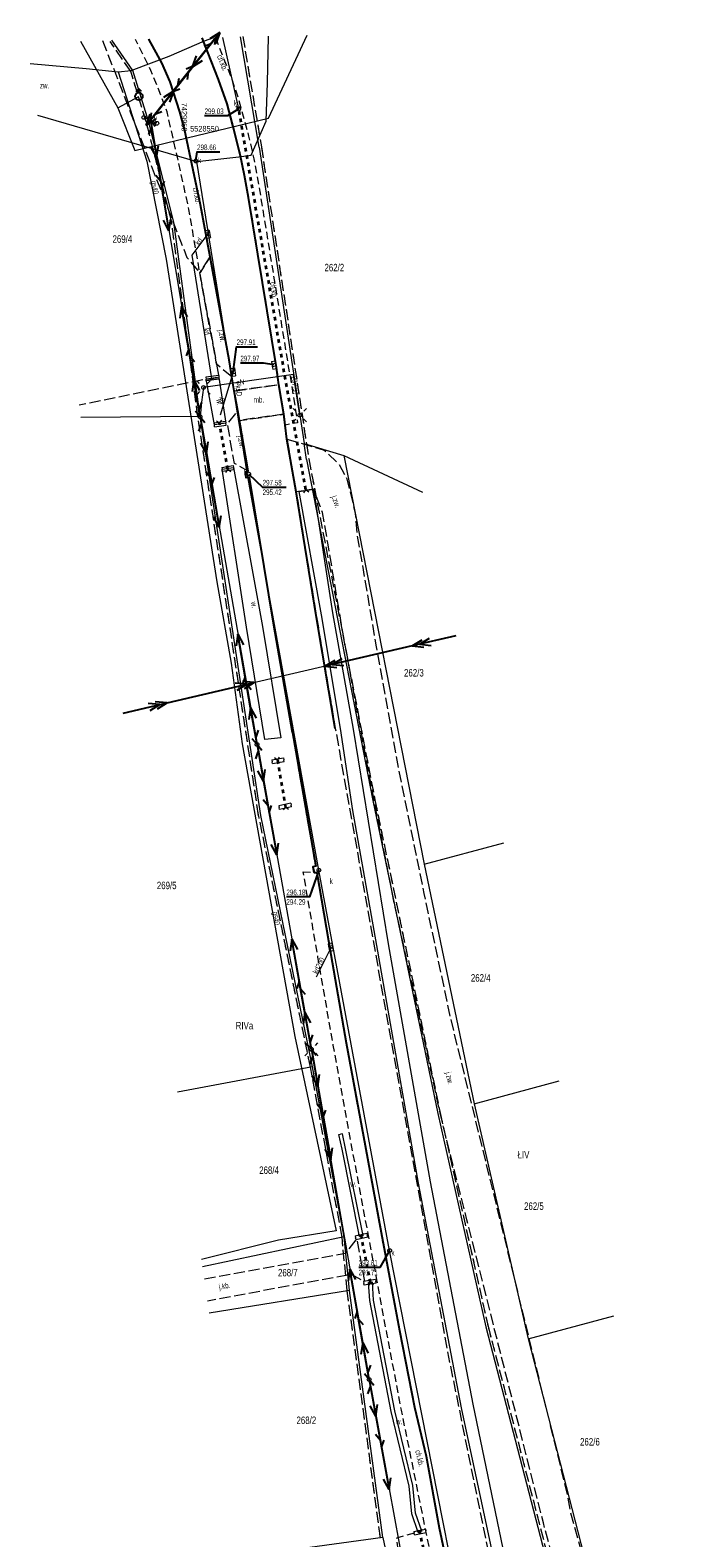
# Model space of a CAD drawing. Header units: metres. Extents: x 7428509 to 7430603, y 5527625 to 5529161.
# Tile 29 of 29: x 7429929 to 7430017, y 5528362 to 5528564. Entities that reach past the tile are written whole.
import ezdxf
from ezdxf.enums import TextEntityAlignment as Align

# ---------------------------------------------------------------- set-up
doc = ezdxf.new("R2010")
doc.units = ezdxf.units.M
doc.header["$MEASUREMENT"] = 0
for name, pattern in [('0.5_0.5', [1, 0.5, -0.5]), ('1.0_0.5', [1.5, 1, -0.5]), ('1.5_0.5', [2, 1.5, -0.5]), ('219-500', [0]), ('otkz_500', [1, 0.5, -0.5]), ('suep_nn_500', [0]), ('suep_sn_500', [0]), ('supp_500', [1, 0.5, -0.5]), ('sutp_500', [0])]:
    doc.linetypes.add(name, pattern=pattern)
doc.layers.get('0').update_dxf_attribs({"color": 2, "linetype": 'CONTINUOUS', "lineweight": 5})
for name, color, linetype in [('210-oznaczenie konturu użytku gruntowego', 7, 'CONTINUOUS'), ('211-numer działki ewidencyjnej', 7, 'CONTINUOUS'), ('217-Granica konturu po granicy działki', 7, 'CONTINUOUS'), ('218-Granica użytku po granicy działki', 7, 'CONTINUOUS'), ('219-działka ewidencyjna', 7, 'CONTINUOUS'), ('chodnik', 7, 'CONTINUOUS'), ('chodnik-Atr17', 7, 'CONTINUOUS'), ('hydrant', 7, 'CONTINUOUS'), ('jezdnia', 7, 'CONTINUOUS'), ('jezdnia-Atr17', 7, 'CONTINUOUS'), ('kratka ściekowa', 7, 'CONTINUOUS'), ('krawężnik', 7, 'CONTINUOUS'), ('latarnia', 7, 'CONTINUOUS'), ('obszar utwardzony', 7, 'CONTINUOUS'), ('obszar utwardzony-Atr17', 7, 'CONTINUOUS'), ('podpora (punkt)', 7, 'CONTINUOUS'), ('przepust', 7, 'CONTINUOUS'), ('przewód elektroenergetyczny niskiego napięcia', 7, 'CONTINUOUS'), ('przewód elektroenergetyczny podziemny', 7, 'CONTINUOUS'), ('przewód elektroenergetyczny podziemny-Atr1', 7, 'CONTINUOUS'), ('przewód elektroenergetyczny średniego napięcia', 7, 'CONTINUOUS'), ('przewód gazowy', 7, 'CONTINUOUS'), ('przewód gazowy-Atr1', 7, 'CONTINUOUS'), ('przewód kanalizacyjny', 7, 'CONTINUOUS'), ('przewód kanalizacyjny-Atr1', 7, 'CONTINUOUS'), ('przewód telekomunikacyjny napowietrzny', 7, 'CONTINUOUS'), ('przewód wodociągowy', 7, 'CONTINUOUS'), ('rzędna', 7, 'CONTINUOUS'), ('rzędna-Atr2', 7, 'CONTINUOUS'), ('rzędna-Atr3', 7, 'CONTINUOUS'), ('rów przydrożny (linia)', 7, 'CONTINUOUS'), ('rów przydrożny (linia)-Atr17', 7, 'CONTINUOUS'), ('rów przydrożny (poligon)', 7, 'CONTINUOUS'), ('rów przydrożny (poligon)-Atr17', 7, 'CONTINUOUS'), ('studnia kanalizacyjna', 7, 'CONTINUOUS'), ('studnia kanalizacyjna-Atr17', 7, 'CONTINUOUS'), ('słup przewodów napowietrznych', 7, 'CONTINUOUS'), ('Wstawianie ramki sekcyjnej z opisem', 7, 'CONTINUOUS'), ('właz do komory lub kanału - okrągły', 7, 'CONTINUOUS'), ('właz do komory lub kanału - okrągły-Atr17', 7, 'CONTINUOUS'), ('zasuwa lub zawór', 7, 'CONTINUOUS'), ('zasuwa lub zawór-Atr17', 7, 'CONTINUOUS'), ('ściana oporowa (linia)', 7, 'CONTINUOUS')]:
    doc.layers.add(name, color=color, linetype=linetype)
doc.styles.get("Standard").update_dxf_attribs({"font": 'Working1250', "width": 0.75})
doc.linetypes.add('otdn_500_short', pattern='A,2.5,0,[21,ksztalty.shx,S=0.5,R=0,X=-1,Y=0],0.5', length=3)

# ---------------------------------------------------------------- blocks, each defined once
blk = doc.blocks.new('SUWH')
at = {"color": 0, "linetype": 'Continuous'}
for p in [(-0.354, 0.646), (0, 0.5), (0.354, 0.646)]:
    blk.add_line(p, (0, 1), dxfattribs=at)
blk.add_circle((0, 0), 0.5, dxfattribs=at)
blk = doc.blocks.new('US25')
at = {"linetype": 'Continuous', "lineweight": 0}
h = blk.add_hatch(color=0, dxfattribs=at)
edge = h.paths.add_edge_path()
edge.add_arc((0, 0), 0.2, 0, 360)
blk = doc.blocks.new('US15')
at = {"color": 0, "linetype": 'Continuous', "lineweight": 13}
blk.add_circle((0, 0), 0.25, dxfattribs=at)
blk = doc.blocks.new('PW01')
at = {"linetype": 'Continuous', "lineweight": 13}
h = blk.add_hatch(color=0, dxfattribs=at)
edge = h.paths.add_edge_path()
edge.add_arc((0, 0), 0.045, 0, 360)
blk = doc.blocks.new('SM01')
at = {"color": 0, "linetype": 'Continuous', "lineweight": 13}
for p, q in [((-0.53, 0.531), (-0.883, 0.884)), ((0.531, 0.531), (0.884, 0.884)), ((-0.53, -0.53), (-0.883, -0.883)), ((0.531, -0.53), (0.884, -0.883))]:
    blk.add_line(p, q, dxfattribs=at)
blk.add_circle((0, 0), 0.25, dxfattribs=at)
blk = doc.blocks.new('US05')
at = {"color": 0, "linetype": 'Continuous', "lineweight": 13}
for p, q in [((-0.525, -0.25), (-0.525, 0.25)), ((-0.525, 0.25), (-0.175, 0.25)), ((-0.175, -0.25), (-0.175, 0.25)), ((-0.175, 0.25), (0.175, 0.25)), ((0.175, -0.25), (0.175, 0.25)), ((0.175, 0.25), (0.525, 0.25)), ((0.525, -0.25), (0.525, 0.25)), ((-0.525, -0.25), (-0.175, -0.25)), ((-0.175, -0.25), (0.175, -0.25)), ((0.175, -0.25), (0.525, -0.25))]:
    blk.add_line(p, q, dxfattribs=at)
blk = doc.blocks.new('US22')
at = {"color": 0, "linetype": 'Continuous', "lineweight": 13}
blk.add_circle((0, 0), 0.25, dxfattribs=at)
blk = doc.blocks.new('IB04')
at = {"color": 0, "linetype": 'Continuous', "lineweight": 13}
blk.add_circle((0, 0), 0.25, dxfattribs=at)
blk = doc.blocks.new('SM05')
at = {"color": 0, "linetype": 'Continuous', "lineweight": 13}
blk.add_circle((0, 0), 0.25, dxfattribs=at)
blk = doc.blocks.new('SUEP1')
at = {"color": 0, "linetype": 'Continuous'}
for p, q in [((0, 0), (5, 0)), ((5, 0), (3.5, 0.5)), ((5, 0), (3.5, -0.5)), ((5, 0), (15, 0)), ((15, 0), (13.5, 0.5)), ((15, 0), (13.5, -0.5))]:
    blk.add_line(p, q, dxfattribs=at)
blk = doc.blocks.new('SUTP')
at = {"color": 0, "linetype": 'Continuous'}
for p, q in [((0, 0), (0.866, 0.5)), ((0, 0), (9.232, 0)), ((1.866, -0.5), (1, 0)), ((7.366, -0.5), (8.232, 0)), ((9.232, 0), (8.366, 0.5))]:
    blk.add_line(p, q, dxfattribs=at)
blk = doc.blocks.new('SUEP2')
at = {"color": 0, "linetype": 'Continuous'}
for p, q in [((0, 0), (6.027, 0)), ((5.027, 0), (3.527, 0.5)), ((5.027, 0), (3.527, -0.5)), ((6.027, 0), (4.527, 0.5)), ((6.027, 0), (4.527, -0.5)), ((6.027, 0), (18.027, 0)), ((17.027, 0), (15.527, 0.5)), ((17.027, 0), (15.527, -0.5)), ((18.027, 0), (16.527, 0.5)), ((18.027, 0), (16.527, -0.5))]:
    blk.add_line(p, q, dxfattribs=at)
blk = doc.blocks.new('IB05')
at = {"color": 0, "linetype": 'Continuous', "lineweight": 13}
for q in [(0.354, 0.354), (0.354, -0.354)]:
    blk.add_line((0, 0), q, dxfattribs=at)

msp = doc.modelspace()

# ---------------------------------------------------------------- linework, layer by layer
at = {"layer": '217-Granica konturu po granicy działki', "color": 3, "linetype": '1.5_0.5', "lineweight": 18}
for p, q in [((7429942.28, 5528558.21), (7429939.47, 5528562.26)), ((7429939.47, 5528562.26), (7429939.47, 5528562.26)), ((7429939.47, 5528562.26), (7429939.47, 5528562.26)), ((7429957.27, 5528562.92), (7429957.27, 5528562.92)), ((7429957.27, 5528562.92), (7429957.27, 5528562.92)), ((7429957.27, 5528562.92), (7429959.75, 5528548.15)), ((7429944.32, 5528551.49), (7429942.24, 5528558.29)), ((7429942.24, 5528558.29), (7429942.24, 5528558.29)), ((7429942.24, 5528558.29), (7429942.24, 5528558.29)), ((7429942.28, 5528558.21), (7429942.28, 5528558.21)), ((7429942.28, 5528558.21), (7429942.28, 5528558.21)), ((7429947.74, 5528538), (7429944.32, 5528551.51)), ((7429944.32, 5528551.51), (7429944.32, 5528551.51)), ((7429944.32, 5528551.51), (7429944.32, 5528551.51)), ((7429944.32, 5528551.49), (7429944.32, 5528551.49)), ((7429944.32, 5528551.49), (7429944.32, 5528551.49)), ((7429959.75, 5528548.15), (7429959.75, 5528548.15)), ((7429959.75, 5528548.15), (7429959.75, 5528548.15)), ((7429959.75, 5528548.14), (7429959.75, 5528548.14)), ((7429959.75, 5528548.14), (7429959.75, 5528548.14)), ((7429959.75, 5528548.14), (7429965.79, 5528508.42)), ((7429951.25, 5528511.96), (7429947.73, 5528538.03)), ((7429947.73, 5528538.03), (7429947.73, 5528538.03)), ((7429947.73, 5528538.03), (7429947.73, 5528538.03)), ((7429947.74, 5528538), (7429947.74, 5528538)), ((7429947.74, 5528538), (7429947.74, 5528538)), ((7429951.25, 5528511.96), (7429951.25, 5528511.96)), ((7429951.25, 5528511.96), (7429951.25, 5528511.96)), ((7429959.39, 5528458.53), (7429951.25, 5528511.95)), ((7429951.25, 5528511.95), (7429951.25, 5528511.95)), ((7429951.25, 5528511.95), (7429951.25, 5528511.95)), ((7429965.79, 5528508.42), (7429965.79, 5528508.42)), ((7429965.79, 5528508.42), (7429965.79, 5528508.42)), ((7429965.79, 5528508.42), (7429965.79, 5528508.42)), ((7429965.79, 5528508.42), (7429965.79, 5528508.42)), ((7429965.79, 5528508.42), (7429966.11, 5528506.31)), ((7429966.1, 5528506.33), (7429966.1, 5528506.33)), ((7429966.1, 5528506.33), (7429966.1, 5528506.33)), ((7429966.1, 5528506.33), (7429974.97, 5528460.65)), ((7429966.11, 5528506.31), (7429966.11, 5528506.31)), ((7429966.11, 5528506.31), (7429966.11, 5528506.31)), ((7429974.97, 5528460.65), (7429974.97, 5528460.65)), ((7429974.97, 5528460.65), (7429974.97, 5528460.65)), ((7429974.97, 5528460.65), (7429974.97, 5528460.65)), ((7429974.97, 5528460.65), (7429974.97, 5528460.65)), ((7429974.97, 5528460.65), (7429983.72, 5528418.69)), ((7429959.39, 5528458.53), (7429959.39, 5528458.53)), ((7429959.39, 5528458.53), (7429959.39, 5528458.53)), ((7429966.33, 5528424.84), (7429959.4, 5528458.52)), ((7429959.4, 5528458.52), (7429959.4, 5528458.52)), ((7429959.4, 5528458.52), (7429959.4, 5528458.52)), ((7429970.58, 5528402.05), (7429966.33, 5528424.85)), ((7429966.33, 5528424.85), (7429966.33, 5528424.85)), ((7429966.33, 5528424.85), (7429966.33, 5528424.85)), ((7429966.33, 5528424.84), (7429966.33, 5528424.84)), ((7429966.33, 5528424.84), (7429966.33, 5528424.84)), ((7429983.72, 5528418.7), (7429983.72, 5528418.7)), ((7429983.72, 5528418.7), (7429983.72, 5528418.7)), ((7429983.72, 5528418.7), (7429990.14, 5528390.11)), ((7429983.72, 5528418.69), (7429983.72, 5528418.69)), ((7429983.72, 5528418.69), (7429983.72, 5528418.69)), ((7429971.25, 5528394.9), (7429970.57, 5528402.07)), ((7429970.57, 5528402.07), (7429970.57, 5528402.07)), ((7429970.57, 5528402.07), (7429970.57, 5528402.07)), ((7429970.58, 5528402.05), (7429970.58, 5528402.05)), ((7429970.58, 5528402.05), (7429970.58, 5528402.05)), ((7429971.25, 5528394.9), (7429971.25, 5528394.9)), ((7429971.25, 5528394.9), (7429971.25, 5528394.9)), ((7429975.72, 5528361.79), (7429971.25, 5528394.89)), ((7429971.25, 5528394.89), (7429971.25, 5528394.89)), ((7429971.25, 5528394.89), (7429971.25, 5528394.89)), ((7429990.14, 5528390.12), (7429990.14, 5528390.12)), ((7429990.14, 5528390.12), (7429990.14, 5528390.12)), ((7429990.14, 5528390.12), (7430005.03, 5528332.81)), ((7429990.14, 5528390.11), (7429990.14, 5528390.11)), ((7429990.14, 5528390.11), (7429990.14, 5528390.11)), ((7429975.72, 5528361.79), (7429975.72, 5528361.79)), ((7429975.72, 5528361.79), (7429975.72, 5528361.79))]:
    msp.add_line(p, q, dxfattribs=at)
at = {"layer": '218-Granica użytku po granicy działki', "color": 3, "linetype": '0.5_0.5', "lineweight": 18}
for p, q in [((7429942.28, 5528558.21), (7429939.47, 5528562.26)), ((7429939.47, 5528562.26), (7429939.47, 5528562.26)), ((7429939.47, 5528562.26), (7429939.47, 5528562.26)), ((7429957.27, 5528562.92), (7429957.27, 5528562.92)), ((7429957.27, 5528562.92), (7429957.27, 5528562.92)), ((7429957.27, 5528562.92), (7429959.75, 5528548.15)), ((7429944.32, 5528551.49), (7429942.24, 5528558.29)), ((7429942.24, 5528558.29), (7429942.24, 5528558.29)), ((7429942.24, 5528558.29), (7429942.24, 5528558.29)), ((7429942.28, 5528558.21), (7429942.28, 5528558.21)), ((7429942.28, 5528558.21), (7429942.28, 5528558.21)), ((7429947.74, 5528538), (7429944.32, 5528551.51)), ((7429944.32, 5528551.51), (7429944.32, 5528551.51)), ((7429944.32, 5528551.51), (7429944.32, 5528551.51)), ((7429944.32, 5528551.49), (7429944.32, 5528551.49)), ((7429944.32, 5528551.49), (7429944.32, 5528551.49)), ((7429959.75, 5528548.15), (7429959.75, 5528548.15)), ((7429959.75, 5528548.15), (7429959.75, 5528548.15)), ((7429959.75, 5528548.14), (7429959.75, 5528548.14)), ((7429959.75, 5528548.14), (7429959.75, 5528548.14)), ((7429959.75, 5528548.14), (7429965.79, 5528508.42)), ((7429951.25, 5528511.96), (7429947.73, 5528538.03)), ((7429947.73, 5528538.03), (7429947.73, 5528538.03)), ((7429947.73, 5528538.03), (7429947.73, 5528538.03)), ((7429947.74, 5528538), (7429947.74, 5528538)), ((7429947.74, 5528538), (7429947.74, 5528538)), ((7429951.25, 5528511.96), (7429951.25, 5528511.96)), ((7429951.25, 5528511.96), (7429951.25, 5528511.96)), ((7429959.39, 5528458.53), (7429951.25, 5528511.95)), ((7429951.25, 5528511.95), (7429951.25, 5528511.95)), ((7429951.25, 5528511.95), (7429951.25, 5528511.95)), ((7429965.79, 5528508.42), (7429965.79, 5528508.42)), ((7429965.79, 5528508.42), (7429965.79, 5528508.42)), ((7429965.79, 5528508.42), (7429965.79, 5528508.42)), ((7429965.79, 5528508.42), (7429965.79, 5528508.42)), ((7429965.79, 5528508.42), (7429966.11, 5528506.31)), ((7429966.1, 5528506.33), (7429966.1, 5528506.33)), ((7429966.1, 5528506.33), (7429966.1, 5528506.33)), ((7429966.1, 5528506.33), (7429974.97, 5528460.65)), ((7429966.11, 5528506.31), (7429966.11, 5528506.31)), ((7429966.11, 5528506.31), (7429966.11, 5528506.31)), ((7429974.97, 5528460.65), (7429974.97, 5528460.65)), ((7429974.97, 5528460.65), (7429974.97, 5528460.65)), ((7429974.97, 5528460.65), (7429974.97, 5528460.65)), ((7429974.97, 5528460.65), (7429974.97, 5528460.65)), ((7429974.97, 5528460.65), (7429983.72, 5528418.69)), ((7429959.39, 5528458.53), (7429959.39, 5528458.53)), ((7429959.39, 5528458.53), (7429959.39, 5528458.53)), ((7429966.33, 5528424.84), (7429959.4, 5528458.52)), ((7429959.4, 5528458.52), (7429959.4, 5528458.52)), ((7429959.4, 5528458.52), (7429959.4, 5528458.52)), ((7429970.58, 5528402.05), (7429966.33, 5528424.85)), ((7429966.33, 5528424.85), (7429966.33, 5528424.85)), ((7429966.33, 5528424.85), (7429966.33, 5528424.85)), ((7429966.33, 5528424.84), (7429966.33, 5528424.84)), ((7429966.33, 5528424.84), (7429966.33, 5528424.84)), ((7429983.72, 5528418.7), (7429983.72, 5528418.7)), ((7429983.72, 5528418.7), (7429983.72, 5528418.7)), ((7429983.72, 5528418.7), (7429990.14, 5528390.11)), ((7429983.72, 5528418.69), (7429983.72, 5528418.69)), ((7429983.72, 5528418.69), (7429983.72, 5528418.69)), ((7429971.25, 5528394.9), (7429970.57, 5528402.07)), ((7429970.57, 5528402.07), (7429970.57, 5528402.07)), ((7429970.57, 5528402.07), (7429970.57, 5528402.07)), ((7429970.58, 5528402.05), (7429970.58, 5528402.05)), ((7429970.58, 5528402.05), (7429970.58, 5528402.05)), ((7429971.25, 5528394.9), (7429971.25, 5528394.9)), ((7429971.25, 5528394.9), (7429971.25, 5528394.9)), ((7429975.72, 5528361.79), (7429971.25, 5528394.89)), ((7429971.25, 5528394.89), (7429971.25, 5528394.89)), ((7429971.25, 5528394.89), (7429971.25, 5528394.89)), ((7429990.14, 5528390.12), (7429990.14, 5528390.12)), ((7429990.14, 5528390.12), (7429990.14, 5528390.12)), ((7429990.14, 5528390.12), (7430005.03, 5528332.81)), ((7429990.14, 5528390.11), (7429990.14, 5528390.11)), ((7429990.14, 5528390.11), (7429990.14, 5528390.11)), ((7429975.72, 5528361.79), (7429975.72, 5528361.79)), ((7429975.72, 5528361.79), (7429975.72, 5528361.79))]:
    msp.add_line(p, q, dxfattribs=at)
at = {"layer": '219-działka ewidencyjna', "color": 7, "linetype": '219-500', "lineweight": 18, "flags": 128}
for points in [[(7429942.53, 5528558.38), (7429939.71, 5528562.43)], [(7429959.45, 5528548.1), (7429956.97, 5528562.87)], [(7429944.61, 5528551.58), (7429942.53, 5528558.38)], [(7429948.03, 5528538.07), (7429944.61, 5528551.58)], [(7429959.45, 5528548.1), (7429965.49, 5528508.38)], [(7429951.55, 5528512), (7429948.03, 5528538.07)], [(7429951.55, 5528512), (7429935.56, 5528511.9)], [(7429959.69, 5528458.58), (7429951.55, 5528512)], [(7429965.81, 5528506.27), (7429965.49, 5528508.38)], [(7429965.49, 5528508.38), (7429970.81, 5528506.77)], [(7429965.81, 5528506.27), (7429974.68, 5528460.59)], [(7429970.81, 5528506.77), (7429981.57, 5528452.02)], [(7429970.81, 5528506.77), (7429981.37, 5528501.9)], [(7429974.68, 5528460.59), (7429983.43, 5528418.63)], [(7429966.62, 5528424.9), (7429959.69, 5528458.58)], [(7429981.57, 5528452.02), (7429992.27, 5528454.91)], [(7429981.57, 5528452.02), (7429988.26, 5528419.94)], [(7429966.62, 5528424.9), (7429948.53, 5528421.47)], [(7429970.87, 5528402.1), (7429966.62, 5528424.9)], [(7429988.26, 5528419.94), (7429999.67, 5528423.03)], [(7429983.43, 5528418.63), (7429989.85, 5528390.04)], [(7429988.26, 5528419.94), (7429995.52, 5528388.43)], [(7429970.87, 5528402.1), (7429951.88, 5528398.1)], [(7429971.55, 5528394.93), (7429970.87, 5528402.1)], [(7429971.55, 5528394.93), (7429952.77, 5528391.9)], [(7429976.02, 5528361.83), (7429971.55, 5528394.93)], [(7429995.52, 5528388.43), (7430006.98, 5528391.53)], [(7429989.85, 5528390.04), (7430004.74, 5528332.73)], [(7429995.52, 5528388.43), (7430003.73, 5528356.5)], [(7429976.02, 5528361.83), (7429957.45, 5528359.28)], [(7429976.02, 5528361.83), (7429980.67, 5528340.02)]]:
    msp.add_lwpolyline(points, dxfattribs=at)
at = {"layer": 'chodnik', "color": 7, "linetype": '1.0_0.5', "lineweight": 18, "flags": 128}
for points in [[(7429952.89, 5528533.43), (7429951.5, 5528531.25), (7429950.05, 5528539.76), (7429947.84, 5528549.7), (7429947.11, 5528552.85), (7429945.92, 5528556.04), (7429944.93, 5528558.38), (7429942.88, 5528562.51)], [(7429944.68, 5528562.56), (7429946.43, 5528559.39), (7429947.51, 5528556.86), (7429948.83, 5528552.84), (7429949.43, 5528550.51), (7429951.6, 5528540.38), (7429952.89, 5528533.43)], [(7429953.6, 5528562.78), (7429953.96, 5528561.83), (7429955.75, 5528557.35), (7429956.68, 5528554.53), (7429958.05, 5528549.56), (7429958.76, 5528546.52), (7429959.46, 5528542.64), (7429961.36, 5528531.03), (7429963.31, 5528519.01), (7429963.6, 5528517.41), (7429964.6, 5528511.18), (7429962.96, 5528510.87), (7429962.75, 5528512.31), (7429962.09, 5528516.27), (7429961.96, 5528517.25), (7429961.76, 5528518.59), (7429958.03, 5528541.37), (7429957.48, 5528544.29), (7429956.91, 5528547.14), (7429955.94, 5528551), (7429955.17, 5528553.89), (7429954.01, 5528557.18), (7429952.04, 5528562.15), (7429951.82, 5528562.74)], [(7429980.22, 5528362.4), (7429977.85, 5528361.73), (7429978.62, 5528355.6), (7429981.34, 5528356.37)]]:
    msp.add_lwpolyline(points, dxfattribs=at)
msp.add_lwpolyline([(7429965.36, 5528451.03), (7429967.18, 5528450.94), (7429969.06, 5528439.95), (7429971.14, 5528428.1), (7429973.66, 5528414.34), (7429975.8, 5528402.71), (7429976.95, 5528396.69), (7429978.29, 5528389.54), (7429980.3, 5528379.27), (7429981.83, 5528372.73), (7429983.59, 5528363.1), (7429984.9, 5528357), (7429986.46, 5528349.19), (7429989.82, 5528333.14), (7429991.75, 5528323.77), (7429993.17, 5528316.87), (7429993.4, 5528315.45), (7429995.15, 5528307.04), (7429996.77, 5528298.76), (7429996.56, 5528298.66), (7429996.8, 5528297.34), (7429997.06, 5528297.35), (7429998.54, 5528289.49), (7429998.64, 5528288.82), (7429999.97, 5528281.7), (7430001.36, 5528273.73), (7430002.69, 5528264.95), (7430004.65, 5528252.02), (7430005.65, 5528244.7), (7430007.25, 5528232.85), (7430008.07, 5528226.11), (7430010.8, 5528204.56), (7430010.96, 5528203.33), (7430011.1, 5528202.01), (7430011.09, 5528201.03), (7430010.96, 5528200.42), (7430010.59, 5528199.76), (7430010.16, 5528199.16), (7430009.73, 5528198.8), (7430007.58, 5528216.56), (7430005.23, 5528234.64), (7430004, 5528244.03), (7430002.95, 5528251.6), (7430001.02, 5528264.66), (7429997, 5528288.6), (7429992.92, 5528308.88), (7429991.82, 5528314.45), (7429989.91, 5528323.94), (7429988.12, 5528332.59), (7429984.88, 5528348.15), (7429983.08, 5528356.66), (7429981.8, 5528362.72), (7429978.54, 5528378.89), (7429976.57, 5528389.22), (7429975.25, 5528396.34), (7429974.11, 5528402.29), (7429971.9, 5528414.11), (7429969.38, 5528427.79), (7429967.34, 5528439.59)], close=True, dxfattribs=at)
at = {"layer": 'jezdnia', "color": 7, "linetype": '1.5_0.5', "lineweight": 18, "flags": 128}
for points in [[(7429951.82, 5528562.74), (7429952.04, 5528562.15), (7429954.01, 5528557.18), (7429955.17, 5528553.89), (7429955.94, 5528551), (7429956.91, 5528547.14), (7429957.48, 5528544.29), (7429958.03, 5528541.37), (7429961.76, 5528518.59), (7429961.96, 5528517.25), (7429962.09, 5528516.27), (7429956.12, 5528515.45), (7429955.78, 5528517.33), (7429955.42, 5528519.61), (7429953.26, 5528531.45), (7429952.89, 5528533.43), (7429951.6, 5528540.38), (7429949.43, 5528550.51), (7429948.83, 5528552.84), (7429947.51, 5528556.86), (7429946.43, 5528559.39), (7429944.68, 5528562.56)], [(7429952.11, 5528396.46), (7429971.02, 5528399.91), (7429972.56, 5528401.84), (7429973.57, 5528396.1), (7429971.79, 5528397.07), (7429952.54, 5528393.51)]]:
    msp.add_lwpolyline(points, dxfattribs=at)
for points in [[(7429955.78, 5528517.33), (7429953.74, 5528519.02), (7429951.5, 5528531.25), (7429952.89, 5528533.43), (7429953.26, 5528531.45), (7429955.42, 5528519.61)], [(7429956.61, 5528512.79), (7429956.83, 5528511.5), (7429957.99, 5528504.69), (7429956.13, 5528505.74), (7429955.21, 5528511.05)], [(7429984.9, 5528357), (7429983.59, 5528363.1), (7429981.83, 5528372.73), (7429980.3, 5528379.27), (7429975.8, 5528402.71), (7429971.14, 5528428.1), (7429967.18, 5528450.94), (7429966.81, 5528450.9), (7429966.67, 5528451.67), (7429967.04, 5528451.76), (7429963.92, 5528469.66), (7429961.43, 5528484.08), (7429958.14, 5528503.86), (7429957.73, 5528503.8), (7429957.62, 5528504.62), (7429957.99, 5528504.69), (7429956.83, 5528511.5), (7429962.75, 5528512.31), (7429962.96, 5528510.87), (7429963.17, 5528509), (7429964.42, 5528501.92), (7429967.11, 5528485.37), (7429969.66, 5528470.23), (7429976.39, 5528432.52), (7429984.61, 5528387.11), (7429991.18, 5528354.94), (7429994.43, 5528339.13), (7429996.03, 5528331.4), (7430001.98, 5528301.58), (7430006.28, 5528278.56), (7430015.57, 5528211.02), (7430015.57, 5528210.03), (7430017.46, 5528195.69), (7430012.39, 5528194.13), (7430011.54, 5528202.07), (7430011.1, 5528202.01), (7430010.96, 5528203.33), (7430010.8, 5528204.56), (7430008.07, 5528226.11), (7430007.25, 5528232.85), (7430005.65, 5528244.7), (7430004.65, 5528252.02), (7430002.69, 5528264.95), (7430001.36, 5528273.73), (7429999.97, 5528281.7), (7429998.64, 5528288.82), (7429998.54, 5528289.49), (7429997.06, 5528297.35), (7429996.8, 5528297.34), (7429996.56, 5528298.66), (7429996.77, 5528298.76), (7429995.15, 5528307.04), (7429993.4, 5528315.45), (7429993.17, 5528316.87), (7429991.75, 5528323.77), (7429989.82, 5528333.14), (7429986.46, 5528349.19)], [(7429963.17, 5528509), (7429968.18, 5528507.51), (7429970.15, 5528505.64), (7429971.21, 5528503.66), (7429972.33, 5528499.11), (7429972.58, 5528496.19), (7429975.16, 5528481.14), (7429978.11, 5528464.93), (7429981.53, 5528448.1), (7429985.12, 5528431.28), (7430000.76, 5528367.54), (7430001.17, 5528365.15), (7430003.6, 5528356.57), (7430005.4, 5528348.23), (7430008.69, 5528332.99), (7430011.18, 5528323.07), (7430012.28, 5528317.51), (7430013.4, 5528313.19), (7430015.29, 5528305.46), (7430016.39, 5528302.33), (7430016.62, 5528301.9), (7430012.35, 5528300.51), (7430008.9, 5528315.83), (7430005.41, 5528331.56), (7430001.62, 5528348.3), (7429997.57, 5528363.77), (7429990.95, 5528389.97), (7429987.31, 5528404.37), (7429983.76, 5528418.49), (7429981.06, 5528431.04), (7429977.57, 5528446.87), (7429974.24, 5528463.82), (7429970.88, 5528481.89), (7429968.66, 5528495.1), (7429967.93, 5528499.14), (7429966.75, 5528502.3), (7429964.42, 5528501.92)]]:
    msp.add_lwpolyline(points, close=True, dxfattribs=at)
at = {"layer": 'krawężnik', "color": 7, "linetype": 'Continuous', "lineweight": 25, "flags": 128}
for points in [[(7429963.92, 5528469.66), (7429961.43, 5528484.08), (7429958.14, 5528503.86), (7429957.73, 5528503.8), (7429957.62, 5528504.62), (7429957.99, 5528504.69), (7429956.83, 5528511.5), (7429956.61, 5528512.79), (7429956.12, 5528515.45), (7429955.78, 5528517.33), (7429955.42, 5528519.61), (7429953.26, 5528531.45), (7429952.89, 5528533.43), (7429951.6, 5528540.38), (7429949.43, 5528550.51), (7429948.83, 5528552.84), (7429947.51, 5528556.86), (7429946.43, 5528559.39), (7429944.68, 5528562.56)], [(7429969.66, 5528470.23), (7429967.11, 5528485.37), (7429964.42, 5528501.92), (7429963.17, 5528509), (7429962.96, 5528510.87), (7429962.75, 5528512.31), (7429962.09, 5528516.27), (7429961.96, 5528517.25), (7429961.76, 5528518.59), (7429958.03, 5528541.37), (7429957.48, 5528544.29), (7429956.91, 5528547.14), (7429955.94, 5528551), (7429955.17, 5528553.89), (7429954.01, 5528557.18), (7429952.04, 5528562.15), (7429951.82, 5528562.74)], [(7429963.92, 5528469.66), (7429964.56, 5528466.1), (7429965.54, 5528460.44), (7429967.04, 5528451.76), (7429966.67, 5528451.67), (7429966.81, 5528450.9), (7429967.18, 5528450.94)], [(7429967.18, 5528450.94), (7429969.06, 5528439.95), (7429971.14, 5528428.1), (7429973.66, 5528414.34), (7429975.8, 5528402.71), (7429976.95, 5528396.69), (7429978.29, 5528389.54), (7429980.3, 5528379.27), (7429981.83, 5528372.73), (7429983.59, 5528363.1), (7429984.9, 5528357), (7429986.46, 5528349.19), (7429989.82, 5528333.14)]]:
    msp.add_lwpolyline(points, dxfattribs=at)
at = {"layer": 'obszar utwardzony', "color": 7, "linetype": '1.5_0.5', "lineweight": 18, "flags": 128}
for points in [[(7429938.46, 5528562.4), (7429949.77, 5528533.33), (7429951.5, 5528531.25), (7429953.74, 5528519.02)], [(7429953.74, 5528519.02), (7429954.07, 5528517.25), (7429952.34, 5528517.03), (7429935.32, 5528513.54)]]:
    msp.add_lwpolyline(points, dxfattribs=at)
msp.add_lwpolyline([(7429956.12, 5528515.45), (7429962.09, 5528516.27), (7429962.75, 5528512.31), (7429956.83, 5528511.5), (7429956.61, 5528512.79)], close=True, dxfattribs=at)
at = {"layer": 'przepust', "color": 7, "linetype": 'otkz_500', "lineweight": 35, "flags": 128}
for points in [[(7429965.7, 5528502.22), (7429962.73, 5528518.5), (7429956.72, 5528553.24)], [(7429955.25, 5528504.94), (7429954.15, 5528511.12)], [(7429961.91, 5528465.98), (7429962.97, 5528459.71)], [(7429974.38, 5528396), (7429973.16, 5528402.19)], [(7429982.33, 5528356.42), (7429981.01, 5528362.58)]]:
    msp.add_lwpolyline(points, dxfattribs=at)
at = {"layer": 'przewód elektroenergetyczny niskiego napięcia', "color": 1, "linetype": 'suep_nn_500', "lineweight": 18, "flags": 128}
for points in [[(7429953.63, 5528562.79), (7429944.87, 5528551.7)], [(7429944.87, 5528551.7), (7429951.54, 5528511.98)], [(7429951.54, 5528511.98), (7429959.17, 5528468.06)], [(7429959.17, 5528468.06), (7429966.46, 5528427.23)], [(7429966.46, 5528427.23), (7429974.2, 5528382.99)], [(7429974.2, 5528382.99), (7429982.23, 5528339.07)]]:
    msp.add_lwpolyline(points, dxfattribs=at)
at = {"layer": 'przewód elektroenergetyczny podziemny', "color": 1, "linetype": 'Continuous', "lineweight": 18, "flags": 128}
msp.add_lwpolyline([(7429964.9, 5528512.2), (7429964.07, 5528517.64), (7429952.01, 5528515.91), (7429951.72, 5528513.93), (7429951.54, 5528511.98)], dxfattribs=at)
at = {"layer": 'przewód elektroenergetyczny średniego napięcia', "color": 1, "linetype": 'suep_sn_500', "lineweight": 18, "flags": 128}
msp.add_lwpolyline([(7429985.84, 5528482.63), (7429941.24, 5528472.29)], dxfattribs=at)
at = {"layer": 'przewód gazowy', "color": 52, "linetype": 'Continuous', "lineweight": 18, "flags": 128}
for points in [[(7429928.76, 5528559.3), (7429936.25, 5528558.66), (7429940.54, 5528558.21), (7429942.28, 5528558.37), (7429947.4, 5528560.31), (7429952.15, 5528562.35), (7429953.39, 5528562.78)], [(7429940.54, 5528558.21), (7429944.4, 5528546.24), (7429947.01, 5528533.11), (7429953.79, 5528489.88), (7429955.71, 5528478.97), (7429957.19, 5528468.18), (7429964.26, 5528428.94), (7429969.77, 5528402.92), (7429962.05, 5528401.66), (7429951.74, 5528399.05)]]:
    msp.add_lwpolyline(points, dxfattribs=at)
at = {"layer": 'przewód kanalizacyjny', "color": 34, "linetype": 'Continuous', "lineweight": 18, "flags": 128}
for points in [[(7429951.09, 5528546.17), (7429956.75, 5528546.79), (7429958.4, 5528547.03), (7429960.41, 5528551.6), (7429960.57, 5528556.74), (7429960.71, 5528562.91), (7429960.73, 5528562.97)], [(7429956.72, 5528553.24), (7429954.58, 5528562.81)], [(7429929.75, 5528552.37), (7429951.09, 5528546.17)], [(7429997.15, 5528298.06), (7429987.04, 5528349.19), (7429976.95, 5528400.26), (7429967.47, 5528451.22), (7429957.88, 5528504.21), (7429951.09, 5528546.17)], [(7429952.58, 5528536.48), (7429950.44, 5528533.64), (7429953.06, 5528517.13)], [(7429955.96, 5528517.97), (7429954.21, 5528512.21)], [(7429953.3, 5528516.97), (7429953.06, 5528517.13), (7429952.88, 5528516.91)], [(7429969.09, 5528440.9), (7429967.1, 5528436.92)]]:
    msp.add_lwpolyline(points, dxfattribs=at)
at = {"layer": 'przewód telekomunikacyjny napowietrzny', "color": 30, "linetype": 'sutp_500', "lineweight": 18, "flags": 128}
for points in [[(7429953.63, 5528562.79), (7429944.87, 5528551.7)], [(7429944.87, 5528551.7), (7429951.54, 5528511.98)], [(7429951.54, 5528511.98), (7429959.17, 5528468.06)], [(7429959.17, 5528468.06), (7429966.46, 5528427.23)], [(7429966.46, 5528427.23), (7429974.2, 5528382.99)], [(7429974.2, 5528382.99), (7429982.23, 5528339.07)]]:
    msp.add_lwpolyline(points, dxfattribs=at)
at = {"layer": 'przewód wodociągowy', "color": 5, "linetype": 'Continuous', "lineweight": 18, "flags": 128}
for points in [[(7429935.52, 5528562.32), (7429940.52, 5528553.38), (7429942.78, 5528547.65), (7429960.71, 5528551.97), (7429965.91, 5528563.1)], [(7429940.52, 5528553.38), (7429943.34, 5528554.91)]]:
    msp.add_lwpolyline(points, dxfattribs=at)
at = {"layer": 'rzędna-Atr2', "color": 7, "flags": 128}
for points in [[(7429956.72, 5528553.24), (7429955.22, 5528552.3), (7429952.14, 5528552.3)], [(7429950.96, 5528546.25), (7429951.14, 5528547.47), (7429954.19, 5528547.47)], [(7429955.96, 5528517.97), (7429956.44, 5528521.36), (7429959.23, 5528521.36)], [(7429961.43, 5528518.93), (7429960.03, 5528519.17), (7429956.94, 5528519.17)], [(7429958.06, 5528504.3), (7429959.92, 5528502.54), (7429963.07, 5528502.54)], [(7429967.47, 5528451.22), (7429966.22, 5528447.65), (7429963.11, 5528447.65)], [(7429976.95, 5528400.26), (7429975.62, 5528398.01), (7429972.8, 5528398.01)]]:
    msp.add_lwpolyline(points, dxfattribs=at)
at = {"layer": 'rów przydrożny (linia)', "color": 0, "linetype": 'CONTINUOUS', "lineweight": 18}
for p, q in [((7429970.14, 5528415.82), (7429970.38, 5528415.87)), ((7429970.57, 5528413.85), (7429970.14, 5528415.82)), ((7429970.62, 5528415.92), (7429970.38, 5528415.87)), ((7429971.05, 5528413.95), (7429970.62, 5528415.92)), ((7429972.91, 5528402.14), (7429970.57, 5528413.85)), ((7429973.41, 5528402.24), (7429971.05, 5528413.95)), ((7429972.91, 5528402.14), (7429973.16, 5528402.19)), ((7429973.41, 5528402.24), (7429973.16, 5528402.19)), ((7429974.13, 5528395.98), (7429974.38, 5528396)), ((7429974.28, 5528393.57), (7429974.13, 5528395.98)), ((7429974.63, 5528396.02), (7429974.38, 5528396)), ((7429974.78, 5528393.63), (7429974.63, 5528396.02)), ((7429977.17, 5528378.71), (7429974.28, 5528393.57)), ((7429977.65, 5528378.81), (7429974.78, 5528393.63)), ((7429979.56, 5528368.71), (7429977.17, 5528378.71)), ((7429980.06, 5528368.79), (7429977.65, 5528378.81)), ((7429979.93, 5528364.99), (7429979.56, 5528368.71)), ((7429980.43, 5528365.09), (7429980.06, 5528368.79)), ((7429980.77, 5528362.5), (7429979.93, 5528364.99)), ((7429981.25, 5528362.66), (7429980.43, 5528365.09)), ((7429980.77, 5528362.5), (7429981.01, 5528362.58)), ((7429981.25, 5528362.66), (7429981.01, 5528362.58))]:
    msp.add_line(p, q, dxfattribs=at)
at = {"layer": 'rów przydrożny (poligon)', "color": 7, "linetype": 'Continuous', "lineweight": 18, "flags": 128}
for points in [[(7429952.34, 5528517.03), (7429954.07, 5528517.25), (7429955, 5528511.12), (7429953.45, 5528510.9)], [(7429954.48, 5528504.94), (7429956.03, 5528505.18), (7429959.89, 5528483.87), (7429962.38, 5528468.98), (7429960.21, 5528468.72), (7429957.75, 5528483.8)]]:
    msp.add_lwpolyline(points, close=True, dxfattribs=at)
msp.add_lwpolyline([(7429993.08, 5528348.97), (7429986.6, 5528379.21), (7429980.81, 5528409.28), (7429975.24, 5528441.14), (7429972, 5528459.24), (7429970.34, 5528470.22), (7429967.8, 5528485.46), (7429964.84, 5528501.99), (7429966.75, 5528502.3), (7429969.31, 5528485.72), (7429972.08, 5528470.11), (7429976.75, 5528441.37), (7429982.36, 5528409.49), (7429988.09, 5528379.71), (7429994.36, 5528349.55)], dxfattribs=at)
at = {"layer": 'słup przewodów napowietrznych', "color": 7, "linetype": 'supp_500', "lineweight": 18, "flags": 128}
msp.add_lwpolyline([(7429944, 5528552.09), (7429945.74, 5528551.3)], dxfattribs=at)
at = {"layer": 'ściana oporowa (linia)', "color": 0, "linetype": 'otdn_500_short', "lineweight": 18}
for p, q in [((7429954.04, 5528517.5), (7429952.31, 5528517.28)), ((7429954.04, 5528517.5), (7429954.07, 5528517.25)), ((7429952.31, 5528517.28), (7429952.34, 5528517.03)), ((7429953.49, 5528510.65), (7429953.45, 5528510.9)), ((7429953.49, 5528510.65), (7429955.04, 5528510.87)), ((7429955.04, 5528510.87), (7429955, 5528511.12)), ((7429954.52, 5528504.69), (7429954.48, 5528504.94)), ((7429954.52, 5528504.69), (7429956.07, 5528504.93)), ((7429956.07, 5528504.93), (7429956.03, 5528505.18)), ((7429961.23, 5528465.52), (7429961.19, 5528465.77)), ((7429961.23, 5528465.52), (7429962.81, 5528465.78)), ((7429962.81, 5528465.78), (7429962.77, 5528466.03)), ((7429963.7, 5528460.2), (7429962.09, 5528459.86)), ((7429962.09, 5528459.86), (7429962.14, 5528459.62)), ((7429963.7, 5528460.2), (7429963.75, 5528459.96)), ((7429974.01, 5528402.13), (7429973.95, 5528402.37)), ((7429972.45, 5528401.74), (7429972.39, 5528401.98)), ((7429972.45, 5528401.74), (7429974.01, 5528402.13)), ((7429975.06, 5528396.41), (7429973.46, 5528396.12)), ((7429975.06, 5528396.41), (7429975.1, 5528396.16)), ((7429973.46, 5528396.12), (7429973.5, 5528395.87)), ((7429980.27, 5528362.16), (7429980.22, 5528362.4)), ((7429980.27, 5528362.16), (7429981.85, 5528362.48)), ((7429981.85, 5528362.48), (7429981.8, 5528362.72))]:
    msp.add_line(p, q, dxfattribs=at)
at = {"layer": 'ściana oporowa (linia)', "color": 0, "lineweight": 18}
for p, q in [((7429952.37, 5528516.78), (7429952.34, 5528517.03)), ((7429954.1, 5528517), (7429952.37, 5528516.78)), ((7429954.1, 5528517), (7429954.07, 5528517.25)), ((7429953.41, 5528511.15), (7429954.96, 5528511.37)), ((7429954.96, 5528511.37), (7429955, 5528511.12)), ((7429953.41, 5528511.15), (7429953.45, 5528510.9)), ((7429954.44, 5528505.19), (7429955.99, 5528505.43)), ((7429955.99, 5528505.43), (7429956.03, 5528505.18)), ((7429954.44, 5528505.19), (7429954.48, 5528504.94)), ((7429961.15, 5528466.02), (7429962.73, 5528466.28)), ((7429961.15, 5528466.02), (7429961.19, 5528465.77)), ((7429962.73, 5528466.28), (7429962.77, 5528466.03)), ((7429962.19, 5528459.38), (7429962.14, 5528459.62)), ((7429963.8, 5528459.72), (7429962.19, 5528459.38)), ((7429963.8, 5528459.72), (7429963.75, 5528459.96)), ((7429972.33, 5528402.22), (7429973.89, 5528402.61)), ((7429973.89, 5528402.61), (7429973.95, 5528402.37)), ((7429972.33, 5528402.22), (7429972.39, 5528401.98)), ((7429973.54, 5528395.62), (7429973.5, 5528395.87)), ((7429975.14, 5528395.91), (7429973.54, 5528395.62)), ((7429975.14, 5528395.91), (7429975.1, 5528396.16)), ((7429980.17, 5528362.64), (7429981.75, 5528362.96)), ((7429980.17, 5528362.64), (7429980.22, 5528362.4)), ((7429981.75, 5528362.96), (7429981.8, 5528362.72))]:
    msp.add_line(p, q, dxfattribs=at)

# ---------------------------------------------------------------- block references
at = {"layer": 'hydrant', "color": 5, "linetype": 'Continuous', "lineweight": 18}
msp.add_blockref('SUWH', (7429943.34, 5528554.91), dxfattribs=at)
at = {"layer": 'kratka ściekowa', "color": 34, "linetype": 'Continuous', "lineweight": 18}
for p, rotation in [((7429952.58, 5528536.48), 281.244), ((7429961.43, 5528518.93), 279.612), ((7429955.96, 5528517.97), 278.286), ((7429969.09, 5528440.9), 100.416)]:
    msp.add_blockref('US05', p, dxfattribs=dict(at, rotation=rotation))
at = {"layer": 'latarnia', "color": 7, "linetype": 'Continuous', "lineweight": 18}
for p in [(7429952.01, 5528515.91), (7429964.9, 5528512.2), (7429966.46, 5528427.23)]:
    msp.add_blockref('SM01', p, dxfattribs=at)
at = {"layer": 'podpora (punkt)', "color": 7, "linetype": 'Continuous', "lineweight": 18}
msp.add_blockref('IB04', (7429966.46, 5528427.23), dxfattribs=at)
at = {"layer": 'przepust', "color": 7, "linetype": 'Continuous', "lineweight": 35}
for p, rotation in [((7429956.72, 5528553.24), 99.81499999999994), ((7429954.15, 5528511.12), 100.093), ((7429955.25, 5528504.94), 280.093), ((7429965.7, 5528502.22), 280.339), ((7429961.91, 5528465.98), 99.59599999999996), ((7429962.97, 5528459.71), 279.596), ((7429973.16, 5528402.19), 101.15), ((7429974.38, 5528396), 281.15), ((7429981.01, 5528362.58), 102.095)]:
    msp.add_blockref('IB05', p, dxfattribs=dict(at, rotation=rotation))
at = {"layer": 'przewód elektroenergetyczny niskiego napięcia', "color": 1, "linetype": 'Continuous', "lineweight": 18}
for p, rotation in [((7429953.63, 5528562.79), 231.685), ((7429944.87, 5528551.7), 51.685), ((7429944.87, 5528551.7), 279.532), ((7429951.54, 5528511.98), 99.53200000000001), ((7429951.54, 5528511.98), 279.855), ((7429959.17, 5528468.06), 99.85500000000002), ((7429959.17, 5528468.06), 280.123), ((7429966.46, 5528427.23), 100.123), ((7429966.46, 5528427.23), 279.924), ((7429974.2, 5528382.99), 99.92399999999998), ((7429974.2, 5528382.99), 280.361)]:
    msp.add_blockref('SUEP1', p, dxfattribs=dict(at, rotation=rotation))
at = {"layer": 'przewód elektroenergetyczny średniego napięcia', "color": 1, "linetype": 'Continuous', "lineweight": 18}
for p, rotation in [((7429985.84, 5528482.63), 193.056), ((7429941.24, 5528472.29), 13.056)]:
    msp.add_blockref('SUEP2', p, dxfattribs=dict(at, rotation=rotation))
at = {"layer": 'przewód telekomunikacyjny napowietrzny', "color": 30, "linetype": 'Continuous', "lineweight": 18}
for p, rotation in [((7429953.63, 5528562.79), 231.685), ((7429944.87, 5528551.7), 51.685), ((7429944.87, 5528551.7), 279.532), ((7429951.54, 5528511.98), 99.53200000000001), ((7429951.54, 5528511.98), 279.855), ((7429959.17, 5528468.06), 99.85500000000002), ((7429959.17, 5528468.06), 280.123), ((7429966.46, 5528427.23), 100.123), ((7429966.46, 5528427.23), 279.924), ((7429974.2, 5528382.99), 99.92399999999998), ((7429974.2, 5528382.99), 280.361)]:
    msp.add_blockref('SUTP', p, dxfattribs=dict(at, rotation=rotation))
at = {"layer": 'rzędna', "color": 34, "linetype": 'Continuous', "lineweight": 18}
for p in [(7429956.72, 5528553.24), (7429950.96, 5528546.25), (7429952.58, 5528536.48), (7429955.96, 5528517.97), (7429961.43, 5528518.93), (7429967.47, 5528451.22), (7429976.95, 5528400.26)]:
    msp.add_blockref('PW01', p, dxfattribs=at)
at = {"layer": 'rzędna', "color": 1, "linetype": 'Continuous', "lineweight": 18}
for p in [(7429964.07, 5528517.64), (7429951.72, 5528513.93)]:
    msp.add_blockref('PW01', p, dxfattribs=at)
at = {"layer": 'rzędna', "color": 34, "linetype": 'Continuous', "lineweight": 18, "rotation": 359.403}
msp.add_blockref('PW01', (7429958.06, 5528504.3), dxfattribs=at)
at = {"layer": 'studnia kanalizacyjna', "color": 34, "linetype": 'Continuous', "lineweight": 18}
for p, rotation in [((7429950.96, 5528546.25), 359.94), ((7429958.06, 5528504.3), 359.403)]:
    msp.add_blockref('US15', p, dxfattribs=dict(at, rotation=rotation))
at = {"layer": 'słup przewodów napowietrznych', "color": 7, "linetype": 'Continuous', "lineweight": 18}
for name, p in [('SM05', (7429944, 5528552.09)), ('SM05', (7429945.74, 5528551.3)), ('US15', (7429951.54, 5528511.98)), ('US15', (7429959.17, 5528468.06)), ('US15', (7429974.2, 5528382.99))]:
    msp.add_blockref(name, p, dxfattribs=at)
at = {"layer": 'właz do komory lub kanału - okrągły', "color": 7, "linetype": 'Continuous', "lineweight": 18}
for p in [(7429956.72, 5528553.24), (7429967.47, 5528451.22), (7429976.95, 5528400.26)]:
    msp.add_blockref('US22', p, dxfattribs=at)
at = {"layer": 'zasuwa lub zawór', "color": 5, "linetype": 'Continuous', "lineweight": 18, "rotation": 359.917}
msp.add_blockref('US25', (7429945.56, 5528551.4), dxfattribs=at)

# ---------------------------------------------------------------- texts
at = {"layer": '210-oznaczenie konturu użytku gruntowego', "color": 3, "linetype": 'Continuous', "lineweight": 18, "width": 0.79}
for s, p in [('RIVa', (7429956.31, 5528429.91)), ('ŁIV', (7429994.1, 5528412.62))]:
    msp.add_text(s, height=1, dxfattribs=at).set_placement(p)
at = {"layer": '211-numer działki ewidencyjnej', "color": 7, "linetype": 'Continuous', "lineweight": 18, "width": 0.79}
for s, p in [('269/4', (7429939.8, 5528536.29)), ('262/2', (7429968.21, 5528532.47)), ('268/4', (7429959.46, 5528411.54))]:
    msp.add_text(s, height=1, dxfattribs=at).set_placement(p, align=Align.TOP_LEFT)
for s, p in [('262/3', (7429981.52, 5528478.18)), ('262/4', (7429990.48, 5528437.3))]:
    msp.add_text(s, height=1, dxfattribs=at).set_placement(p, align=Align.TOP_RIGHT)
for s, p in [('269/5', (7429945.74, 5528448.69)), ('268/7', (7429961.98, 5528396.81)), ('268/2', (7429964.46, 5528377.03))]:
    msp.add_text(s, height=1, dxfattribs=at).set_placement(p)
for s, p in [('262/5', (7429997.61, 5528405.72)), ('262/6', (7430005.12, 5528374.15))]:
    msp.add_text(s, height=1, dxfattribs=at).set_placement(p, align=Align.RIGHT)
at = {"layer": 'chodnik-Atr17', "color": 7, "width": 0.667}
for rotation, p in [(291.779, (7429953.78, 5528560.29)), (282.091, (7429950.53, 5528542.61)), (282.091, (7429950.53, 5528542.61)), (279.214, (7429960.9, 5528529.97)), (283.167, (7429980.36, 5528373.44))]:
    msp.add_text('ch.kb.', height=0.75, rotation=rotation, dxfattribs=at).set_placement(p)
at = {"layer": 'jezdnia-Atr17', "color": 7, "width": 0.667}
for s, rotation, p in [('j.zw.', 280.339, (7429953.99, 5528523.58)), ('j.zw.', 279.666, (7429956.58, 5528509.39)), ('j.zw.', 290.476, (7429969.13, 5528501.27)), ('j.zw.', 282.141, (7429984.43, 5528424.11)), ('j.kb.', 10.476, (7429954.13, 5528395.02))]:
    msp.add_text(s, height=0.75, rotation=rotation, dxfattribs=at).set_placement(p)
at = {"layer": 'obszar utwardzony-Atr17', "color": 7, "width": 0.667}
for s, p in [('zw.', (7429930.06, 5528555.97)), ('zw.', (7429930.06, 5528555.97)), ('mb.', (7429958.73, 5528513.88))]:
    msp.add_text(s, height=0.75, dxfattribs=at).set_placement(p)
at = {"layer": 'przewód elektroenergetyczny podziemny-Atr1', "color": 1, "width": 0.667}
msp.add_text('eN', height=0.75, rotation=8.164, dxfattribs=at).set_placement((7429956.4, 5528516.54), align=Align.MIDDLE_LEFT)
at = {"layer": 'przewód gazowy-Atr1', "color": 40, "width": 0.667}
for rotation, p in [(281.243, (7429944.94, 5528543.52)), (280.213, (7429961.25, 5528445.62))]:
    msp.add_text('gs40', height=0.75, rotation=rotation, dxfattribs=at).set_placement(p)
at = {"layer": 'przewód kanalizacyjny-Atr1', "color": 34, "width": 0.667}
for s, rotation, p in [('kd', 53.001, (7429951.39, 5528534.91)), ('kd', 279.017, (7429952, 5528523.78)), ('ksD', -82.347, (7429956.27, 5528516.12)), ('kd', 73.1, (7429954.63, 5528513.59)), ('kd200', 63.434, (7429967.27, 5528437.26))]:
    msp.add_text(s, height=0.75, rotation=rotation, dxfattribs=at).set_placement(p)
at = {"layer": 'rzędna-Atr2', "color": 34, "width": 0.667}
for s, p in [('299.03', (7429952.14, 5528552.31)), ('298.66', (7429951.14, 5528547.48)), ('297.91', (7429956.44, 5528521.37)), ('297.97', (7429956.94, 5528519.18)), ('297.58', (7429959.92, 5528502.55)), ('296.18', (7429963.11, 5528447.66)), ('293.81', (7429972.8, 5528398.02))]:
    msp.add_text(s, height=0.75, dxfattribs=at).set_placement(p, align=Align.BOTTOM_LEFT)
at = {"layer": 'rzędna-Atr2', "color": 1, "width": 0.667}
msp.add_text('297.57', height=0.75, rotation=278.675, dxfattribs=at).set_placement((7429964.1, 5528517.44), align=Align.MIDDLE_LEFT)
at = {"layer": 'rzędna-Atr3', "color": 34, "width": 0.667}
for s, p in [('295.42', (7429959.92, 5528501.27)), ('294.29', (7429963.11, 5528446.38)), ('291.71', (7429972.8, 5528396.74))]:
    msp.add_text(s, height=0.75, dxfattribs=at).set_placement(p, align=Align.BOTTOM_LEFT)
at = {"layer": 'rów przydrożny (linia)-Atr17', "color": 7, "width": 0.667}
for p in [(7429971.67, 5528408.84), (7429977.8, 5528377)]:
    msp.add_text('w.', height=0.75, dxfattribs=at).set_placement(p)
at = {"layer": 'rów przydrożny (poligon)-Atr17', "color": 7, "width": 0.667}
for rotation, p in [(278.627, (7429953.69, 5528514.29)), (280.267, (7429958.33, 5528487.13))]:
    msp.add_text('w.', height=0.75, rotation=rotation, dxfattribs=at).set_placement(p)
at = {"layer": 'studnia kanalizacyjna-Atr17', "color": 34, "width": 0.667}
for p in [(7429951.28, 5528545.96), (7429957.43, 5528504.16)]:
    msp.add_text('k', height=0.75, dxfattribs=at).set_placement(p)
at = {"layer": 'Wstawianie ramki sekcyjnej z opisem', "color": 7, "linetype": 'Continuous', "lineweight": 13, "width": 0.79}
msp.add_text('7429950', height=0.75, rotation=270, dxfattribs=at).set_placement((7429949.05, 5528550.2), align=Align.RIGHT)
msp.add_text('5528550', height=0.75, rotation=0.001, dxfattribs=at).set_placement((7429950.2, 5528550.2))
at = {"layer": 'właz do komory lub kanału - okrągły-Atr17', "color": 7, "width": 0.667}
for p in [(7429956.08, 5528553.64), (7429968.91, 5528449.4), (7429977.19, 5528399.6)]:
    msp.add_text('k', height=0.75, dxfattribs=at).set_placement(p)
at = {"layer": 'zasuwa lub zawór-Atr17', "color": 5, "width": 0.667}
msp.add_text('w', height=0.75, dxfattribs=at).set_placement((7429945.14, 5528551.59))

doc.saveas('drawing.dxf')
